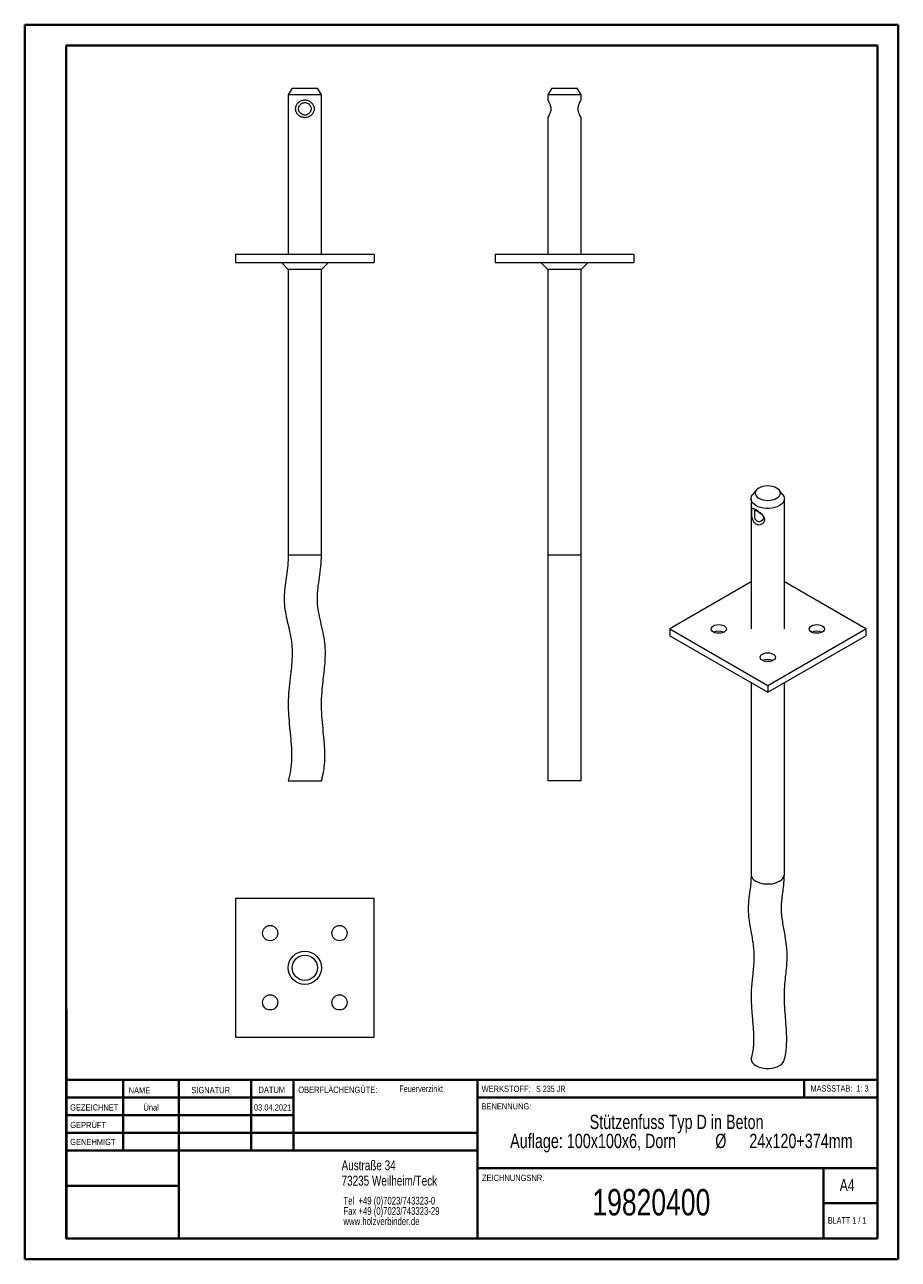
# Model space of a CAD drawing. Header units: millimetres. Extents: x 0 to 210, y 0 to 297.
import ezdxf

# ---------------------------------------------------------------- set-up
doc = ezdxf.new("R2010")
doc.units = ezdxf.units.MM
doc.styles.add('SLDTEXTSTYLE0', font='TXT', dxfattribs={"width": 0.75})
doc.styles.add('SLDTEXTSTYLE1', font='TXT', dxfattribs={"width": 0.681818})
doc.styles.add('SLDTEXTSTYLE2', font='TXT', dxfattribs={"width": 0.7})
doc.styles.add('SLDTEXTSTYLE3', font='TXT', dxfattribs={"width": 0.6875})

# ---------------------------------------------------------------- blocks, each defined once
blk = doc.blocks.new('SW_NOTE_0')
at = {"color": 0, "linetype": 'Continuous', "lineweight": 0, "char_height": 1.8521, "attachment_point": 1, "style": 'SLDTEXTSTYLE0'}
for s, insert in [('Tel  +49 (0)7023/743323-0', (0, 2.39)), ('Fax +49 (0)7023/743323-29', (0, -0.08)), ('www.holzverbinder.de', (0, -2.55))]:
    blk.add_mtext(s, dxfattribs=dict(at, insert=insert))
blk = doc.blocks.new('SW_NOTE_1')
at = {"color": 0, "linetype": 'Continuous', "lineweight": 0, "attachment_point": 2, "style": 'SLDTEXTSTYLE0'}
for s, insert, char_height in [('Stützenfuss Typ D in Beton', (27.95, 4.43), 3.4396), ('Auflage: 100x100x6, Dorn', (7.89, -0.15), 3.4396), ('%%c', (38.59, -0.15), 3.44), ('24x120+374mm', (57.86, -0.15), 3.4396)]:
    blk.add_mtext(s, dxfattribs=dict(at, insert=insert, char_height=char_height))

msp = doc.modelspace()

# ---------------------------------------------------------------- linework, layer by layer
at = {"color": 7, "linetype": 'Continuous', "lineweight": 40}
for p, q in [((0.08, 0.21), (0.08, 297.21)), ((0.08, 297.21), (210.08, 297.21)), ((210.08, 0.21), (210.08, 297.21)), ((210.08, 292.21), (210.08, 297.21)), ((10.08, 292.21), (205.08, 292.21)), ((10.08, 5.21), (10.08, 292.21)), ((205.08, 5.21), (205.08, 292.21)), ((10.11, 60.37), (10.11, 5.12)), ((205.08, 43.37), (10.11, 43.37)), ((23.71, 43.37), (23.71, 26.37)), ((37.1, 43.37), (37.1, 5.12)), ((54.51, 43.37), (54.51, 26.37)), ((64.71, 26.37), (64.71, 43.37)), ((108.91, 43.37), (108.91, 5.12)), ((187.47, 39.12), (187.47, 43.37)), ((64.71, 39.1), (10.11, 39.1)), ((205.08, 39.12), (108.91, 39.12)), ((64.71, 34.87), (10.11, 34.87)), ((108.91, 30.62), (10.11, 30.62)), ((108.91, 26.37), (10.11, 26.37)), ((108.91, 22.12), (205.08, 22.12)), ((192.08, 5.21), (192.08, 22.21)), ((37.1, 17.87), (10.11, 17.87)), ((10.11, 13.71), (10.08, 13.71)), ((205.08, 13.71), (192.08, 13.71)), ((10.11, 9.46), (10.08, 9.46)), ((10.08, 5.21), (205.08, 5.21)), ((205.08, 5.21), (180.99, 5.21)), ((0.08, 0.21), (210.08, 0.21))]:
    msp.add_line(p, q, dxfattribs=at)
at = {"color": 7, "linetype": 'Continuous', "lineweight": 15}
for p, q in [((64.38, 281.98), (63.42, 280.31)), ((63.42, 280.31), (63.42, 241.98)), ((71.42, 280.31), (63.42, 280.31)), ((64.38, 281.98), (67.42, 281.98)), ((67.42, 281.98), (70.46, 281.98)), ((71.42, 280.31), (70.46, 281.98)), ((71.42, 241.98), (71.42, 280.31)), ((126.79, 281.98), (125.83, 280.31)), ((125.83, 280.31), (125.83, 279.04)), ((129.83, 280.31), (125.83, 280.31)), ((126.79, 281.98), (132.86, 281.98)), ((133.83, 280.31), (129.83, 280.31)), ((133.83, 280.31), (132.86, 281.98)), ((133.83, 279.04), (133.83, 280.31)), ((125.83, 274.92), (125.83, 241.98)), ((133.83, 241.98), (133.83, 274.92)), ((50.76, 241.98), (50.76, 239.98)), ((50.76, 241.98), (84.09, 241.98)), ((84.09, 241.98), (84.09, 239.98)), ((113.16, 241.98), (146.49, 241.98)), ((113.16, 241.98), (113.16, 239.98)), ((146.49, 241.98), (146.49, 239.98)), ((50.76, 239.98), (84.09, 239.98)), ((61.77, 239.98), (63.42, 238.32)), ((63.42, 238.32), (63.42, 169.65)), ((71.43, 238.32), (63.43, 238.32)), ((71.42, 169.65), (71.42, 238.32)), ((71.43, 238.32), (73.09, 239.98)), ((113.16, 239.98), (146.49, 239.98)), ((124.17, 239.98), (125.83, 238.32)), ((125.83, 238.32), (125.83, 169.65)), ((133.83, 238.32), (125.83, 238.32)), ((133.83, 238.32), (135.49, 239.98)), ((133.83, 169.65), (133.83, 238.32)), ((175.92, 185.24), (175.04, 184.11)), ((182.35, 184.11), (181.47, 185.24)), ((174.7, 183.16), (174.7, 151.86)), ((182.7, 151.86), (182.7, 183.16)), ((63.42, 169.65), (67.42, 169.65)), ((67.42, 169.65), (71.42, 169.65)), ((125.83, 169.65), (133.83, 169.65)), ((174.7, 163.16), (155.13, 151.86)), ((202.27, 151.86), (182.7, 163.16)), ((155.13, 151.86), (178.7, 138.25)), ((155.13, 151.86), (155.13, 150.23)), ((178.7, 138.25), (202.27, 151.86)), ((202.27, 151.86), (202.27, 150.23)), ((155.13, 150.23), (178.7, 136.62)), ((178.7, 136.62), (202.27, 150.23)), ((174.7, 138.93), (174.7, 92.8)), ((178.7, 138.25), (178.7, 136.62)), ((182.7, 92.8), (182.7, 138.93)), ((63.43, 115.31), (67.43, 115.31)), ((67.43, 115.31), (71.43, 115.31)), ((133.83, 115.31), (125.83, 115.31)), ((84.09, 87.02), (50.76, 87.02)), ((50.76, 87.02), (50.76, 53.69)), ((84.09, 53.69), (84.09, 87.02)), ((50.76, 53.69), (84.09, 53.69))]:
    msp.add_line(p, q, dxfattribs=at)
at = {"color": 7, "linetype": 'Continuous', "lineweight": 0}
for p, q in [((64.71, 39.12), (10.11, 39.12)), ((23.71, 5.21), (23.71, 5.12)), ((54.51, 5.21), (54.51, 5.12))]:
    msp.add_line(p, q, dxfattribs=at)
at = {"color": 7, "linetype": 'Continuous', "lineweight": 15, "flags": 128}
for points in [[(176.55, 183.28), (177.01, 183.07), (177.53, 182.9), (178.1, 182.8), (178.7, 182.77), (179.29, 182.8), (179.86, 182.9), (180.38, 183.07), (180.84, 183.28), (181.22, 183.55), (181.5, 183.85), (181.68, 184.18), (181.73, 184.52), (181.68, 184.87), (181.5, 185.2), (181.22, 185.5), (180.84, 185.76), (180.38, 185.98), (179.86, 186.14), (179.29, 186.24), (178.7, 186.28), (178.1, 186.24), (177.53, 186.14), (177.01, 185.98), (176.55, 185.76), (176.17, 185.5), (175.89, 185.2), (175.72, 184.87), (175.66, 184.52), (175.72, 184.18), (175.89, 183.85), (176.17, 183.55), (176.55, 183.28)], [(182.35, 184.11), (182.56, 183.76), (182.68, 183.36), (182.68, 182.96), (182.56, 182.57), (182.32, 182.19), (181.97, 181.84), (181.52, 181.53), (180.99, 181.27), (180.39, 181.07), (179.73, 180.93), (179.04, 180.86), (178.35, 180.86), (177.66, 180.93), (177.01, 181.07), (176.4, 181.27), (175.87, 181.53), (175.42, 181.84), (175.07, 182.19), (174.83, 182.57), (174.71, 182.96), (174.71, 183.36), (174.83, 183.76), (175.04, 184.11)], [(165.62, 151.11), (165.33, 151.33), (165.14, 151.59), (165.08, 151.86), (165.14, 152.14), (165.33, 152.39), (165.62, 152.61), (166, 152.78), (166.44, 152.88), (166.91, 152.92), (167.39, 152.88), (167.83, 152.78), (168.21, 152.61), (168.5, 152.39), (168.68, 152.14), (168.75, 151.86), (168.68, 151.59), (168.5, 151.33), (168.21, 151.11), (167.83, 150.94), (167.39, 150.84), (166.91, 150.8), (166.44, 150.84), (166, 150.94), (165.62, 151.11)], [(189.19, 151.11), (188.9, 151.33), (188.71, 151.59), (188.65, 151.86), (188.71, 152.14), (188.9, 152.39), (189.19, 152.61), (189.57, 152.78), (190.01, 152.88), (190.48, 152.92), (190.96, 152.88), (191.4, 152.78), (191.78, 152.61), (192.07, 152.39), (192.25, 152.14), (192.32, 151.86), (192.25, 151.59), (192.07, 151.33), (191.78, 151.11), (191.4, 150.94), (190.96, 150.84), (190.48, 150.8), (190.01, 150.84), (189.57, 150.94), (189.19, 151.11)], [(177.4, 144.31), (177.11, 144.53), (176.93, 144.78), (176.86, 145.06), (176.93, 145.33), (177.11, 145.59), (177.4, 145.81), (177.78, 145.97), (178.22, 146.08), (178.7, 146.12), (179.17, 146.08), (179.61, 145.97), (179.99, 145.81), (180.29, 145.59), (180.47, 145.33), (180.53, 145.06), (180.47, 144.78), (180.29, 144.53), (179.99, 144.31), (179.61, 144.14), (179.17, 144.04), (178.7, 144), (178.22, 144.04), (177.78, 144.14), (177.4, 144.31)], [(175.87, 91.17), (176.4, 90.91), (177.01, 90.71), (177.66, 90.57), (178.35, 90.5), (179.04, 90.5), (179.73, 90.57), (180.39, 90.71), (180.99, 90.91), (181.52, 91.17), (181.97, 91.48), (182.32, 91.83), (182.56, 92.2), (182.68, 92.6), (182.7, 92.8)], [(174.76, 48.82), (174.71, 48.64), (174.71, 48.23), (174.83, 47.84), (175.07, 47.46), (175.42, 47.11), (175.87, 46.8)], [(175.87, 46.8), (176.4, 46.54), (177.01, 46.34), (177.66, 46.2), (178.35, 46.13), (179.05, 46.13), (179.73, 46.2), (180.39, 46.34), (180.99, 46.54), (181.53, 46.8), (181.97, 47.11), (182.32, 47.46), (182.56, 47.84), (182.64, 48.04)]]:
    msp.add_lwpolyline(points, dxfattribs=at)
at = {"color": 7, "linetype": 'Continuous', "lineweight": 15}
for centre, radius in [((59.09, 78.69), 1.83), ((75.76, 78.69), 1.83), ((67.42, 70.35), 4), ((67.42, 70.35), 3.04), ((59.09, 62.02), 1.83), ((75.76, 62.02), 1.83)]:
    msp.add_circle(centre, radius, dxfattribs=at)
for centre, radius, start, end in [((166.91, 148.45), 2.85, 65.8178, 114.1822), ((190.48, 148.45), 2.85, 65.8178, 114.1822), ((178.7, 141.64), 2.85, 65.8178, 114.1822), ((176.7, 93), 2.01, 185.6534, 245.6668)]:
    msp.add_arc(centre, radius, start, end, dxfattribs=at)
for points, knots in [([(69.72, 276.98), (69.71, 276.84), (69.69, 276.56), (69.5, 276.04), (69.08, 275.48), (68.46, 275.11), (67.89, 274.95), (67.43, 274.91), (66.97, 274.95), (66.39, 275.11), (65.77, 275.48), (65.34, 276.03), (65.16, 276.56), (65.11, 276.98), (65.16, 277.39), (65.34, 277.92), (65.77, 278.47), (66.38, 278.85), (66.96, 279.01), (67.42, 279.05), (67.88, 279.01), (68.46, 278.85), (69.08, 278.48), (69.5, 277.92), (69.69, 277.4), (69.71, 277.12), (69.72, 276.98)], [0, 0, 0, 0, 0.02947, 0.059472, 0.120843, 0.184365, 0.216903, 0.249746, 0.282521, 0.31524, 0.378921, 0.440234, 0.470237, 0.499887, 0.529457, 0.559367, 0.620702, 0.684238, 0.716868, 0.749678, 0.782514, 0.815262, 0.878982, 0.940315, 0.970361, 1, 1, 1, 1]), ([(68.92, 276.98), (68.92, 277.08), (68.9, 277.28), (68.78, 277.66), (68.51, 278.06), (68.11, 278.34), (67.72, 278.46), (67.42, 278.49), (67.12, 278.46), (66.73, 278.34), (66.33, 278.06), (66.06, 277.66), (65.94, 277.28), (65.91, 276.98), (65.94, 276.67), (66.06, 276.29), (66.33, 275.89), (66.74, 275.62), (67.12, 275.5), (67.43, 275.47), (67.73, 275.5), (68.11, 275.62), (68.51, 275.9), (68.78, 276.29), (68.9, 276.67), (68.92, 276.88), (68.92, 276.98)], [0, 0, 0, 0, 0.0308281, 0.0621075, 0.1253582, 0.1884384, 0.2195942, 0.2502995, 0.280987, 0.3120419, 0.3749627, 0.438224, 0.4693616, 0.5001173, 0.5309572, 0.5621917, 0.6254198, 0.6884602, 0.7195871, 0.750236, 0.780954, 0.8119199, 0.8748193, 0.9381145, 0.969348, 1, 1, 1, 1]), ([(125.83, 279.04), (125.83, 279.03), (125.84, 279.01), (125.94, 278.85), (126.16, 278.48), (126.4, 277.92), (126.53, 277.4), (126.56, 276.98), (126.53, 276.56), (126.4, 276.04), (126.16, 275.48), (125.94, 275.1), (125.85, 274.95), (125.82, 274.91), (125.83, 274.92), (125.83, 274.92)], [0, 0, 0, 0, 0.065653, 0.130834, 0.258301, 0.380955, 0.440695, 0.499813, 0.558971, 0.61885, 0.741837, 0.868962, 0.933808, 0.999605, 1, 1, 1, 1]), ([(133.83, 274.92), (133.82, 274.93), (133.81, 274.94), (133.71, 275.11), (133.49, 275.48), (133.25, 276.03), (133.13, 276.56), (133.09, 276.98), (133.12, 277.39), (133.25, 277.92), (133.49, 278.47), (133.71, 278.85), (133.8, 279), (133.83, 279.05), (133.83, 279.04), (133.83, 279.04)], [0, 0, 0, 0, 0.065037, 0.130474, 0.257836, 0.380461, 0.440468, 0.499768, 0.558906, 0.618726, 0.741398, 0.86847, 0.933728, 0.999349, 1, 1, 1, 1]), ([(178, 178.17), (177.99, 178.06), (177.97, 177.83), (177.74, 177.43), (177.28, 177.05), (176.68, 176.91), (176.21, 176.97), (175.86, 177.11), (175.56, 177.34), (175.22, 177.75), (174.94, 178.39), (174.81, 179.12), (174.76, 179.68), (174.75, 180.05), (174.76, 180.36), (174.81, 180.66), (174.93, 180.84), (175.22, 180.81), (175.55, 180.66), (175.86, 180.5), (176.2, 180.29), (176.68, 179.96), (177.27, 179.5), (177.74, 178.97), (177.97, 178.51), (177.99, 178.28), (178, 178.17)], [0, 0, 0, 0, 0.02947, 0.059472, 0.120843, 0.184365, 0.216903, 0.249746, 0.282521, 0.31524, 0.378921, 0.440234, 0.470237, 0.499887, 0.529457, 0.559367, 0.620702, 0.684238, 0.716868, 0.749678, 0.782514, 0.815262, 0.878982, 0.940315, 0.970361, 1, 1, 1, 1]), ([(177.68, 178.63), (177.67, 178.71), (177.65, 178.88), (177.48, 179.19), (177.14, 179.54), (176.72, 179.85), (176.38, 180.07), (176.15, 180.21), (175.95, 180.32), (175.75, 180.41), (175.6, 180.43), (175.56, 180.3), (175.56, 180.08), (175.56, 179.86), (175.56, 179.59), (175.56, 179.18), (175.6, 178.66), (175.75, 178.19), (175.96, 177.9), (176.15, 177.74), (176.39, 177.65), (176.72, 177.63), (177.15, 177.77), (177.49, 178.08), (177.65, 178.38), (177.67, 178.55), (177.68, 178.63)], [0, 0, 0, 0, 0.0308281, 0.0621075, 0.1253582, 0.1884384, 0.2195942, 0.2502995, 0.280987, 0.3120419, 0.3749627, 0.438224, 0.4693616, 0.5001173, 0.5309572, 0.5621917, 0.6254198, 0.6884602, 0.7195871, 0.750236, 0.780954, 0.8119199, 0.8748193, 0.9381145, 0.969348, 1, 1, 1, 1]), ([(63.42, 169.65), (63.4, 168.82), (63.36, 167.18), (63.01, 164.75), (62.66, 162.38), (62.41, 160.02), (62.45, 157.68), (62.82, 155.37), (63.35, 153.03), (63.91, 150.64), (64.32, 148.17), (64.4, 145.7), (64.26, 143.27), (63.98, 140.64), (63.64, 137.83), (63.39, 134.83), (63.43, 131.86), (63.68, 128.96), (63.97, 126.12), (64.21, 123.34), (64.26, 120.61), (64.08, 117.92), (63.64, 116.18), (63.43, 115.31)], [0, 0, 0, 0, 0.0452908, 0.090022, 0.1340904, 0.1772752, 0.2197581, 0.2622359, 0.3048351, 0.3513515, 0.3969853, 0.4418389, 0.4863943, 0.5307548, 0.5866947, 0.6416979, 0.6957462, 0.7490996, 0.8016804, 0.8523647, 0.9020371, 0.9509857, 1, 1, 1, 1]), ([(71.43, 115.31), (71.61, 116.04), (72, 117.53), (72.23, 119.9), (72.25, 122.43), (72.07, 125.11), (71.78, 127.96), (71.49, 130.96), (71.36, 134.15), (71.57, 137.07), (71.86, 139.68), (72.13, 141.96), (72.34, 144.3), (72.4, 146.71), (72.19, 149.18), (71.67, 151.68), (71.08, 154.16), (70.58, 156.63), (70.37, 159.12), (70.56, 161.66), (70.93, 164.25), (71.34, 166.91), (71.39, 168.73), (71.42, 169.65)], [0, 0, 0, 0, 0.0410515, 0.0843156, 0.1303433, 0.1794782, 0.2317826, 0.2870861, 0.3452126, 0.4063916, 0.447234, 0.4892438, 0.5322451, 0.5761689, 0.6212636, 0.6680076, 0.7161735, 0.7609984, 0.8062104, 0.8524759, 0.9003205, 0.949558, 1, 1, 1, 1]), ([(125.83, 169.65), (125.83, 168.82), (125.83, 167.18), (125.83, 164.75), (125.83, 162.38), (125.83, 160.02), (125.83, 157.68), (125.83, 155.37), (125.83, 153.03), (125.83, 150.64), (125.83, 148.17), (125.83, 145.7), (125.83, 143.27), (125.83, 140.64), (125.83, 137.83), (125.83, 134.83), (125.83, 131.86), (125.83, 128.96), (125.83, 126.12), (125.83, 123.34), (125.83, 120.61), (125.83, 117.92), (125.83, 116.18), (125.83, 115.31)], [0, 0, 0, 0, 0.0452908, 0.090022, 0.1340904, 0.1772752, 0.2197581, 0.2622359, 0.3048351, 0.3513515, 0.3969853, 0.4418389, 0.4863943, 0.5307548, 0.5866947, 0.6416979, 0.6957462, 0.7490996, 0.8016804, 0.8523647, 0.9020371, 0.9509857, 1, 1, 1, 1]), ([(133.83, 115.31), (133.83, 116.04), (133.83, 117.53), (133.83, 119.9), (133.83, 122.43), (133.83, 125.11), (133.83, 127.96), (133.83, 130.96), (133.83, 134.15), (133.83, 137.07), (133.83, 139.68), (133.83, 141.96), (133.83, 144.3), (133.83, 146.71), (133.83, 149.18), (133.83, 151.68), (133.83, 154.16), (133.83, 156.63), (133.83, 159.12), (133.83, 161.66), (133.83, 164.25), (133.83, 166.91), (133.83, 168.73), (133.83, 169.65)], [0, 0, 0, 0, 0.041051, 0.084316, 0.130343, 0.179478, 0.231783, 0.287086, 0.345213, 0.406392, 0.447234, 0.489244, 0.532245, 0.576169, 0.621264, 0.668008, 0.716173, 0.760998, 0.80621, 0.852476, 0.90032, 0.949558, 1, 1, 1, 1]), ([(174.7, 92.79), (174.68, 92.1), (174.65, 90.76), (174.41, 88.94), (174.18, 87.27), (174.02, 85.69), (173.98, 84.17), (174.11, 82.47), (174.38, 80.65), (174.7, 78.85), (174.97, 77.36), (175.16, 76.12), (175.29, 74.97), (175.36, 73.82), (175.37, 72.64), (175.32, 71.4), (175.22, 70.1), (175.07, 68.7), (174.91, 67.19), (174.75, 65.51), (174.67, 63.59), (174.73, 61.72), (174.85, 60.01), (174.97, 58.52), (175.11, 56.95), (175.23, 55.34), (175.3, 53.68), (175.28, 52.02), (175.14, 50.35), (174.89, 49.34), (174.76, 48.82)], [0, 0, 0, 0, 0.046477, 0.08988, 0.130195, 0.167322, 0.201375, 0.232696, 0.276737, 0.314085, 0.344323, 0.369201, 0.393136, 0.418352, 0.444937, 0.472969, 0.50432, 0.537327, 0.573106, 0.613397, 0.658081, 0.707201, 0.738291, 0.770962, 0.805172, 0.840864, 0.87801, 0.916678, 0.957136, 1, 1, 1, 1]), ([(182.64, 48.04), (182.79, 48.63), (183.08, 49.77), (183.24, 51.61), (183.28, 53.42), (183.21, 55.18), (183.09, 56.87), (182.96, 58.48), (182.84, 59.99), (182.72, 61.85), (182.66, 64), (182.82, 66.37), (183.03, 68.33), (183.2, 69.96), (183.31, 71.29), (183.37, 72.72), (183.36, 74.35), (183.17, 76.35), (182.83, 78.35), (182.49, 80.23), (182.21, 81.89), (182.01, 83.61), (181.98, 85.35), (182.13, 87.07), (182.38, 88.84), (182.64, 90.72), (182.68, 92.1), (182.7, 92.81)], [0, 0, 0, 0, 0.043153, 0.083999, 0.123046, 0.160446, 0.196173, 0.23014, 0.262267, 0.292516, 0.351221, 0.406826, 0.459452, 0.491246, 0.521662, 0.55155, 0.586882, 0.629016, 0.678321, 0.710614, 0.74505, 0.781417, 0.819815, 0.860796, 0.9046, 0.951053, 1, 1, 1, 1])]:
    msp.add_open_spline(points, degree=3, knots=knots, dxfattribs=at)

# ---------------------------------------------------------------- block references
at = {"color": 7, "linetype": 'Continuous', "lineweight": 0}
for name, p in [('SW_NOTE_1', (128.83, 30.56)), ('SW_NOTE_0', (76.7, 12.85))]:
    msp.add_blockref(name, p, dxfattribs=at)

# ---------------------------------------------------------------- texts
for s, insert, char_height, attachment_point, style in [('NAME', (25.07, 41.62), 1.5, 1, 'SLDTEXTSTYLE0'), ('SIGNATUR', (40.14, 41.68), 1.5, 1, 'SLDTEXTSTYLE0'), ('DATUM', (56.28, 41.74), 1.5, 1, 'SLDTEXTSTYLE0'), ('OBERFLÄCHENGÜTE:', (65.86, 41.74), 1.5, 1, 'SLDTEXTSTYLE0'), ('Feuerverzinkt', (90.14, 42.03), 1.5875, 1, 'SLDTEXTSTYLE0'), ('WERKSTOFF:', (109.91, 41.96), 1.5, 1, 'SLDTEXTSTYLE0'), ('S 235 JR', (122.99, 41.96), 1.5, 1, 'SLDTEXTSTYLE3'), ('MASSSTAB:  1: 3', (188.99, 42.07), 1.5, 1, 'SLDTEXTSTYLE2'), ('GEZEICHNET', (11, 37.51), 1.5, 1, 'SLDTEXTSTYLE0'), ('Ünal', (30.47, 37.5), 1.499, 2, 'SLDTEXTSTYLE0'), ('03.04.2021', (59.68, 37.5), 1.499, 2, 'SLDTEXTSTYLE0'), ('BENENNUNG:', (109.88, 37.77), 1.5, 1, 'SLDTEXTSTYLE0'), ('GEPRÜFT', (11.03, 33.28), 1.5, 1, 'SLDTEXTSTYLE0'), ('GENEHMIGT', (11.02, 29.19), 1.5, 1, 'SLDTEXTSTYLE0'), ('Austraße 34', (76.25, 24.02), 2.3813, 1, 'SLDTEXTSTYLE0'), ('73235 Weilheim/Teck', (76.25, 20.32), 2.3813, 1, 'SLDTEXTSTYLE0'), ('ZEICHNUNGSNR.', (110, 20.55), 1.5, 1, 'SLDTEXTSTYLE0'), ('A4', (196, 19.52), 2.91, 1, 'SLDTEXTSTYLE0'), ('19820400', (150.72, 17.12), 6.35, 2, 'SLDTEXTSTYLE0'), ('BLATT 1 / 1', (193.16, 10.36), 1.5875, 1, 'SLDTEXTSTYLE1')]:
    msp.add_mtext(s, dxfattribs=dict(at, insert=insert, char_height=char_height, attachment_point=attachment_point, style=style))

doc.saveas('drawing.dxf')
